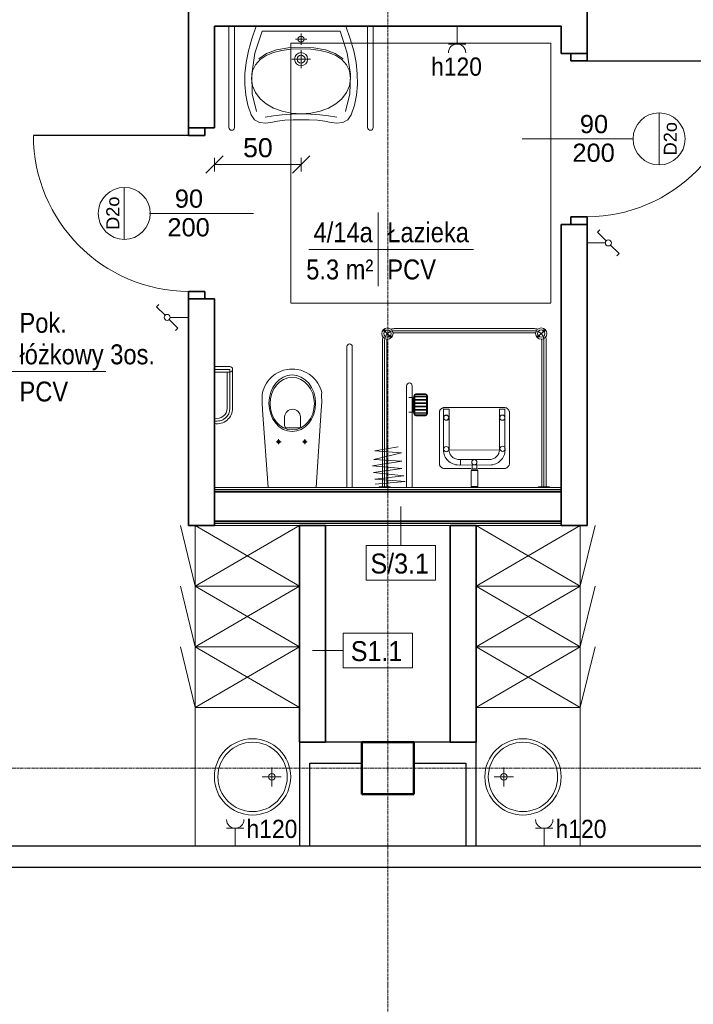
# Model space of a CAD drawing. Header units: millimetres. Extents: x -2286 to 43533, y -13832 to 14981.
# Tile 74 of 77: x 21160 to 25046, y 4764 to 10444. Entities that reach past the tile are written whole.
import ezdxf

# ---------------------------------------------------------------- set-up
doc = ezdxf.new("R2010")
doc.units = ezdxf.units.MM
doc.linetypes.add('Oś', pattern=[22.225, 12.7, -3.175, 3.175, -3.175])
doc.linetypes.add('Ponad', pattern=[3.9688, 2.3813, -1.5875])
for name, color, linetype, lineweight in [('A-ANNO-DIMS', 211, 'Continuous', 18), ('A-ANNO-DIMS-50', 211, 'Continuous', 18), ('A-AREA-IDEN', 2, 'Continuous', 18), ('A-DETL-GENF', 92, 'Continuous', 18), ('A-DETL-MEDM', 33, 'Continuous', 35), ('A-DOOR', 31, 'Continuous', 25), ('A-DOOR-IDEN', 31, 'Continuous', 18), ('A-FLOR-OVHD', 1, 'Ponad', 18), ('A-WALL', 113, 'Continuous', 25), ('A-WALL-FNSH', 113, 'Continuous', 25), ('A-WALL-IDEN', 211, 'Continuous', 18), ('E-ELE-QPM-IDEN', 2, 'Continuous', 18), ('E-ELEC-EQPM', 71, 'Continuous', 18), ('I-FURN', 30, 'Continuous', 18), ('P-SANR-FIXT', 6, 'Continuous', 18), ('S-COLS', 52, 'Continuous', 25), ('S-GRID', 1, 'Continuous', 18)]:
    doc.layers.add(name, color=color, linetype=linetype, lineweight=lineweight)
doc.styles.add('Arial_1', font='arial.ttf', dxfattribs={"height": 75})
doc.styles.add('Arial_11', font='arial.ttf', dxfattribs={"width": 0.9, "height": 105})
doc.styles.add('Arial_3', font='arial.ttf', dxfattribs={"height": 110})
doc.styles.add('Arial_4', font='arial.ttf', dxfattribs={"width": 0.85, "height": 115})
doc.styles.add('Arial_6', font='arial.ttf', dxfattribs={"width": 0.9, "height": 115})
doc.styles.add('Arial_7', font='arial.ttf', dxfattribs={"height": 105})
doc.dimstyles.new('Diagonal_1_100', dxfattribs={"dimscale": 304.8, "dimtxt": 112.228534, "dimasz": 0.328084, "dimexe": 0.131234, "dimexo": 0.0625, "dimgap": 0.032808, "dimtad": 1, "dimdec": 0, "dimlfac": 0.1, "dimzin": 0, "dimdsep": 46, "dimtxsty": 'Arial_3', "dimblk1": 'OBLIQUE', "dimblk2": 'OBLIQUE', "dimsah": 1, "dimcen": 0.09, "dimazin": 0, "dimtfac": 1, "dimtdec": 4, "dimtix": 1, "dimtmove": 0, "dimatfit": 3, "dimfxl": 0.131234, "dimfxlon": 1, "dimtvp": 1, "dimtolj": 1, "dimtzin": 0, "dimarcsym": 2})

# ---------------------------------------------------------------- blocks, each defined once
blk = doc.blocks.new('M_Concrete-Square-Column - 300 x 300mm-1161001-4_piętro II PT - projektowany')
at = {"layer": 'S-COLS', "lineweight": 50}
for p, q in [((150, 150), (-150, 150)), ((-150, 150), (-150, -150)), ((150, -150), (150, 150)), ((-150, -150), (150, -150))]:
    blk.add_line(p, q, dxfattribs=at)
blk = doc.blocks.new('umywalka dla N_65x56 koło - Type 1-1334146-4_piętro II PT - projektowany')
at = {"layer": 'P-SANR-FIXT'}
for p, q in [((-291, -659), (-291, -75)), ((-259, -659), (-259, -75)), ((-158.9, -147), (-133.1, -75)), ((-140.9, -231.5), (-100.1, -103)), ((-100.1, -103), (125, -103)), ((125, -103), (350.1, -103)), ((350.1, -103), (390.9, -231.5)), ((383.1, -75), (408.9, -147)), ((509, -659), (509, -75)), ((541, -75), (541, -659)), ((-178.5, -216.7), (-158.9, -147)), ((157.5, -149.8), (92.5, -149.8)), ((108.9, -143), (107.5, -149.8)), ((107.5, -149.8), (108.9, -156.6)), ((112.6, -137.4), (108.9, -143)), ((108.9, -156.6), (112.6, -162.1)), ((118.2, -133.6), (112.6, -137.4)), ((112.6, -162.1), (118.2, -165.9)), ((125, -132.2), (118.2, -133.6)), ((118.2, -165.9), (125, -167.3)), ((125, -182.3), (125, -117.2)), ((131.8, -133.6), (125, -132.2)), ((125, -167.3), (131.8, -165.9)), ((137.4, -137.4), (131.8, -133.6)), ((131.8, -165.9), (137.4, -162.1)), ((141.1, -143), (137.4, -137.4)), ((137.4, -162.1), (141.1, -156.6)), ((142.5, -149.8), (141.1, -143)), ((141.1, -156.6), (142.5, -149.8)), ((408.9, -147), (428.5, -216.7)), ((-191.8, -283.9), (-178.5, -216.7)), ((-76.3, -244.2), (-33.9, -226.7)), ((-16.4, -211.3), (-73.8, -232.1)), ((-33.9, -226.7), (14.5, -214.6)), ((50.6, -199.2), (-16.4, -211.3)), ((14.5, -214.6), (67.6, -207.6)), ((124.3, -195.4), (50.6, -199.2)), ((67.6, -207.6), (124.3, -205.4)), ((198.1, -199.2), (124.3, -195.4)), ((124.3, -205.4), (181, -207.6)), ((125, -317.6), (125, -212.6)), ((181, -207.6), (234.2, -214.6)), ((265.1, -211.3), (198.1, -199.2)), ((234.2, -214.6), (282.6, -226.7)), ((322.5, -232.1), (265.1, -211.3)), ((282.6, -226.7), (325, -244.2)), ((428.5, -216.7), (441.8, -283.9)), ((-198.9, -348.8), (-191.8, -283.9)), ((-159.5, -352.4), (-140.9, -231.5)), ((-138, -297.2), (-111.4, -267.6)), ((-73.8, -232.1), (-118.9, -262.4)), ((-111.4, -267.6), (-76.3, -244.2)), ((71.6, -265.1), (178.4, -265.1)), ((90.4, -250.6), (87.5, -265.1)), ((87.5, -265.1), (90.4, -279.7)), ((98.5, -238.6), (90.4, -250.6)), ((90.4, -279.7), (98.5, -291.6)), ((110.4, -230.6), (98.5, -238.6)), ((103.8, -256.2), (102, -265.1)), ((102, -265.1), (103.8, -274.1)), ((108.7, -248.9), (103.8, -256.2)), ((103.8, -274.1), (108.7, -281.4)), ((116.1, -243.9), (108.7, -248.9)), ((108.7, -281.4), (116.1, -286.3)), ((125, -227.6), (110.4, -230.6)), ((125, -242.1), (116.1, -243.9)), ((139.6, -230.6), (125, -227.6)), ((133.9, -243.9), (125, -242.1)), ((141.3, -248.9), (133.9, -243.9)), ((133.9, -286.3), (141.3, -281.4)), ((151.5, -238.6), (139.6, -230.6)), ((146.2, -256.2), (141.3, -248.9)), ((141.3, -281.4), (146.2, -274.1)), ((148, -265.1), (146.2, -256.2)), ((146.2, -274.1), (148, -265.1)), ((159.6, -250.6), (151.5, -238.6)), ((151.5, -291.6), (159.6, -279.7)), ((162.5, -265.1), (159.6, -250.6)), ((159.6, -279.7), (162.5, -265.1)), ((367.6, -262.4), (322.5, -232.1)), ((325, -244.2), (360.1, -267.6)), ((360.1, -267.6), (386.7, -297.2)), ((390.9, -231.5), (409.5, -352.4)), ((441.8, -283.9), (448.9, -348.8)), ((-160.8, -376.4), (-154.9, -333.3)), ((-154.9, -333.3), (-138, -297.2)), ((98.5, -291.6), (110.4, -299.7)), ((110.4, -299.7), (125, -302.6)), ((116.1, -286.3), (125, -288.1)), ((125, -288.1), (133.9, -286.3)), ((125, -302.6), (139.6, -299.7)), ((139.6, -299.7), (151.5, -291.6)), ((386.7, -297.2), (403.6, -333.3)), ((403.6, -333.3), (409.5, -376.4)), ((-199.7, -411.4), (-198.9, -348.8)), ((-154.9, -419.2), (-160.8, -376.4)), ((-156.4, -464.8), (-159.5, -352.4)), ((409.5, -376.4), (403.6, -419.2)), ((409.5, -352.4), (406.4, -464.8)), ((448.9, -348.8), (449.7, -411.4)), ((-194.2, -471.9), (-199.7, -411.4)), ((-137.9, -458.3), (-154.9, -419.2)), ((403.6, -419.2), (386.8, -458.3)), ((449.7, -411.4), (444.2, -471.9)), ((-182.2, -530.1), (-194.2, -471.9)), ((-131.7, -567.8), (-156.4, -464.8)), ((-111.1, -493.1), (-137.9, -458.3)), ((-75.9, -522.9), (-111.1, -493.1)), ((360.3, -493.1), (325.4, -522.9)), ((386.8, -458.3), (360.3, -493.1)), ((406.4, -464.8), (381.7, -567.8)), ((444.2, -471.9), (432.2, -530.1)), ((-163.8, -586.2), (-182.2, -530.1)), ((-33.3, -547.2), (-75.9, -522.9)), ((15.2, -565.4), (-33.3, -547.2)), ((68.4, -576.7), (15.2, -565.4)), ((234.9, -565.4), (181.8, -576.7)), ((283.1, -547.2), (234.9, -565.4)), ((325.4, -522.9), (283.1, -547.2)), ((432.2, -530.1), (413.8, -586.2)), ((-144.3, -614.7), (-163.8, -586.2)), ((-114.9, -630.8), (-144.3, -614.7)), ((-81.4, -600.1), (-34.4, -591.3)), ((-11.4, -622.2), (-39.6, -627.8)), ((-34.4, -591.3), (16.4, -585.8)), ((30.8, -617.9), (-11.4, -622.2)), ((16.4, -585.8), (69.9, -582.4)), ((79, -615.4), (30.8, -617.9)), ((125.2, -580.6), (68.4, -576.7)), ((69.9, -582.4), (124.8, -580.2)), ((125, -615.1), (79, -615.4)), ((124.8, -580.2), (179.8, -582.4)), ((171, -615.4), (125, -615.1)), ((181.8, -576.7), (125.2, -580.6)), ((219.2, -617.9), (171, -615.4)), ((179.8, -582.4), (233.3, -585.8)), ((261.4, -622.2), (219.2, -617.9)), ((233.3, -585.8), (284.1, -591.3)), ((289.6, -627.8), (261.4, -622.2)), ((284.1, -591.3), (331.1, -600.1)), ((394.3, -614.7), (364.9, -630.8)), ((413.8, -586.2), (394.3, -614.7)), ((-79, -635.1), (-114.9, -630.8)), ((-39.6, -627.8), (-79, -635.1)), ((329, -635.1), (289.6, -627.8)), ((364.9, -630.8), (329, -635.1))]:
    blk.add_line(p, q, dxfattribs=at)
for centre in [(-275, -659), (525, -659)]:
    blk.add_arc(centre, 16, 180, 0, dxfattribs=at)
blk = doc.blocks.new('DRZWI 1S_łazienkowe - Drzwi 90-1357769-4_piętro II PT - projektowany')
at = {"layer": 'A-DETL-GENF'}
for p, q in [((-493, 20), (-450, 20)), ((-493, -75), (-493, 20)), ((-450, 20), (-450, -75)), ((450, 20), (493, 20)), ((450, -75), (450, 20)), ((493, 20), (493, -75)), ((-450, -75), (-493, -75)), ((493, -75), (450, -75))]:
    blk.add_line(p, q, dxfattribs=at)
at = {"layer": 'A-DETL-MEDM'}
for p, q in [((-493, -75), (-493, 20)), ((-493, 20), (-450, 20)), ((-450, 20), (-450, -75)), ((450, 20), (450, -75)), ((493, 20), (450, 20)), ((493, -75), (493, 20)), ((-450, -75), (-493, -75)), ((450, -75), (493, -75))]:
    blk.add_line(p, q, dxfattribs=at)
at = {"layer": 'A-DOOR', "lineweight": 18}
blk.add_line((0, -300), (0, 300), dxfattribs=at)
at = {"layer": 'A-DOOR'}
blk.add_line((450, -75), (450, -968.9), dxfattribs=at)
at = {"layer": 'A-DOOR', "lineweight": 18}
blk.add_arc((450, -68.9), 900, 180.3907, 270, dxfattribs=at)
blk = doc.blocks.new('DRZWI 1S_łazienkowe - Drzwi 90-1357770-4_piętro II PT - projektowany')
at = {"layer": 'A-DETL-GENF'}
for p, q in [((-493, 75), (-493, -20)), ((-450, 75), (-493, 75)), ((-450, -20), (-450, 75)), ((493, 75), (450, 75)), ((450, 75), (450, -20)), ((493, -20), (493, 75)), ((-493, -20), (-450, -20)), ((450, -20), (493, -20))]:
    blk.add_line(p, q, dxfattribs=at)
at = {"layer": 'A-DETL-MEDM'}
for p, q in [((-450, 75), (-493, 75)), ((-493, 75), (-493, -20)), ((-450, -20), (-450, 75)), ((450, -20), (450, 75)), ((450, 75), (493, 75)), ((493, 75), (493, -20)), ((-493, -20), (-450, -20)), ((493, -20), (450, -20))]:
    blk.add_line(p, q, dxfattribs=at)
at = {"layer": 'A-DOOR'}
blk.add_line((450, 75), (450, 968.9), dxfattribs=at)
at = {"layer": 'A-DOOR', "lineweight": 18}
blk.add_line((0, 300), (0, -300), dxfattribs=at)
blk.add_arc((450, 68.9), 900, 90, 179.6093, dxfattribs=at)
blk = doc.blocks.new('Blat - Blat-1345692-4_piętro II PT - projektowany')
at = {"layer": 'I-FURN'}
for p, q in [((0, -600), (0, 0)), ((800, -600), (0, -600))]:
    blk.add_line(p, q, dxfattribs=at)
blk = doc.blocks.new('umywalka okrągła d _44cm stal nierdzewna - Type 1-1345693-4_piętro II PT - projektowany')
at = {"layer": 'P-SANR-FIXT'}
for p, q in [((125, -134.3), (125, -244.3)), ((70, -189.3), (180, -189.3))]:
    blk.add_line(p, q, dxfattribs=at)
for centre, radius in [((125, -300), 220), ((125, -300), 200), ((125, -189.3), 19)]:
    blk.add_circle(centre, radius, dxfattribs=at)
blk = doc.blocks.new('Blat - Blat-V10-4_piętro II PT - projektowany')
at = {"layer": 'I-FURN'}
for p, q in [((0, 600), (0, 0)), ((800, 600), (0, 600))]:
    blk.add_line(p, q, dxfattribs=at)
blk = doc.blocks.new('umywalka okrągła d _44cm stal nierdzewna - Type 1-1345566-4_piętro II PT - projektowany')
at = {"layer": 'P-SANR-FIXT'}
for p, q in [((125, 134.3), (125, 244.3)), ((70, 189.3), (180, 189.3))]:
    blk.add_line(p, q, dxfattribs=at)
for centre, radius in [((125, 300), 220), ((125, 300), 200), ((125, 189.3), 19)]:
    blk.add_circle(centre, radius, dxfattribs=at)
blk = doc.blocks.new('miska ustępowa dla N_35_5x54 wisząca koło narożna - Type 1-1388887-4_piętro II PT - projektowany')
at = {"layer": 'P-SANR-FIXT'}
for p, q in [((440.9, 922), (440.9, 110)), ((472.1, 922), (472.1, 110)), ((-233.8, 806.2), (-323.5, 806.2)), ((-233.8, 790.6), (-323.5, 790.6)), ((-323.5, 775), (-233.8, 775)), ((-249.4, 566.3), (-249.4, 775)), ((-233.8, 566.3), (-233.8, 790.6)), ((-218.2, 566.3), (-218.2, 790.6)), ((-5.8, 733.9), (10.2, 749.6)), ((10.2, 749.6), (27.5, 762.7)), ((27.5, 762.7), (40.1, 770.3)), ((40.1, 770.3), (61.3, 780.5)), ((61.3, 780.5), (75.6, 785.1)), ((75.6, 785.1), (95.6, 789.8)), ((95.6, 789.8), (110.2, 791.7)), ((110.2, 791.7), (125, 792.5)), ((125, 792.5), (139.8, 791.7)), ((139.8, 791.7), (154.4, 789.8)), ((154.4, 789.8), (174.4, 785.1)), ((174.4, 785.1), (188.7, 780.5)), ((188.7, 780.5), (209.9, 770.3)), ((209.9, 770.3), (222.5, 762.7)), ((222.5, 762.7), (239.8, 749.6)), ((239.8, 749.6), (255.8, 733.9)), ((-41.9, 670.9), (-36.9, 684.6)), ((-36.9, 684.6), (-30.7, 697.8)), ((-30.7, 697.8), (-23.4, 710.5)), ((-23.4, 710.5), (-15.1, 722.6)), ((-15.1, 722.6), (-5.8, 733.9)), ((255.8, 733.9), (265.1, 722.6)), ((265.1, 722.6), (273.4, 710.5)), ((273.4, 710.5), (280.7, 697.8)), ((280.7, 697.8), (286.9, 684.6)), ((286.9, 684.6), (291.9, 670.9)), ((-48.8, 598.9), (-48.2, 643.2)), ((-48.2, 643.2), (-45.7, 656.8)), ((-45.7, 656.8), (-41.9, 670.9)), ((291.9, 670.9), (295.7, 656.8)), ((295.7, 656.8), (295.3, 643.2)), ((295.3, 643.2), (295.8, 598.9)), ((-45.6, 555.6), (-48.8, 598.9)), ((295.8, 598.9), (292.2, 555.6)), ((-14, 110), (-45.6, 555.6)), ((81.7, 466), (81.7, 517.2)), ((173.2, 517.2), (173.2, 466)), ((292.2, 555.6), (264, 110)), ((164, 453.3), (90.9, 453.3)), ((33.2, 373.1), (61.4, 373.1)), ((46.9, 359), (46.9, 387)), ((184.3, 373.1), (212.5, 373.1)), ((198, 359), (198, 387))]:
    blk.add_line(p, q, dxfattribs=at)
for centre in [(46.9, 373.1), (198, 373.1)]:
    blk.add_circle(centre, 8.25, dxfattribs=at)
for centre, radius, start, end in [((456.5, 922), 15.6, 0, 180), ((-233.8, 790.6), 15.6, 360, 90), ((-233.8, 790.6), 15.6, 270, 360), ((-307.9, 566.3), 58.5, 254.5618, 0), ((-307.9, 566.3), 74.1, 257.8673, 0), ((-307.9, 566.3), 89.7, 260.0004, 0), ((127.4, 515), 45.8, 2.8022, 177.1978), ((93.4, 464.8), 11.7, 174.1101, 257.7661), ((161.5, 464.8), 11.7, 282.2339, 5.8899)]:
    blk.add_arc(centre, radius, start, end, dxfattribs=at)
for centre, major_axis, ratio in [((125.5, 595.1), (0, 163.3), 0.823529), ((125.5, 592.6), (0, 151.6), 0.845174)]:
    blk.add_ellipse(centre, major_axis=major_axis, ratio=ratio, dxfattribs=at)
blk = doc.blocks.new('szafki szatniowe - szafki bez siedziska-1388242-4_piętro II PT - projektowany')
at = {"layer": 'I-FURN'}
for p, q in [((-175, 600), (175, 686.3)), ((175, 600), (525, 686.3)), ((525, 600), (875, 686.3)), ((175, 0), (-175, 600)), ((175, 600), (-175, 0)), ((-175, 600), (175, 600)), ((-175, 0), (-175, 600)), ((525, 0), (175, 600)), ((525, 600), (175, 0)), ((175, 600), (525, 600)), ((175, 0), (175, 600)), ((175, 600), (175, 0)), ((875, 0), (525, 600)), ((875, 600), (525, 0)), ((525, 600), (875, 600)), ((525, 0), (525, 600)), ((525, 600), (525, 0))]:
    blk.add_line(p, q, dxfattribs=at)
blk = doc.blocks.new('szafki szatniowe - szafki bez siedziska-1388164-4_piętro II PT - projektowany')
at = {"layer": 'I-FURN'}
for p, q in [((175, -600), (-175, 0)), ((-175, 0), (-175, -600)), ((525, -600), (175, 0)), ((175, -600), (175, 0)), ((875, -600), (525, 0)), ((175, 0), (-175, -600)), ((525, 0), (175, -600)), ((175, 0), (175, -600)), ((875, 0), (525, -600)), ((525, 0), (525, -600)), ((525, -600), (525, 0)), ((-175, -600), (175, -686.3)), ((-175, -600), (175, -600)), ((175, -600), (525, -686.3)), ((175, -600), (525, -600)), ((525, -600), (875, -686.3)), ((525, -600), (875, -600))]:
    blk.add_line(p, q, dxfattribs=at)
blk = doc.blocks.new('brodzik natryskowy dla N - Type 1-1388449-4_piętro II PT - projektowany')
at = {"layer": 'P-SANR-FIXT'}
for p, q in [((471.1, 1025.5), (-338, 1025.5)), ((-352.5, 972.5), (-401.3, 1021.3)), ((-338, 1013), (471.1, 1013)), ((471.1, 1000.5), (-338, 1000.5)), ((485.6, 972.5), (534.3, 1021.3)), ((-405.5, 113), (-405.5, 958)), ((-393, 110), (-393, 958)), ((-380.5, 113), (-380.5, 958)), ((513.6, 113), (513.6, 958)), ((526.1, 110), (526.1, 960)), ((538.6, 113), (538.6, 958)), ((-266.1, 112), (-266.1, 696)), ((-234.1, 696), (-234.1, 112)), ((-224.1, 628.5), (-254.1, 628.5)), ((-228.1, 628.5), (-228.1, 543.5)), ((-226.1, 628.5), (-226.1, 543.5)), ((-224.1, 638), (-224.1, 534)), ((-221.1, 638), (-221.1, 534)), ((-218.1, 638), (-218.1, 534)), ((-218.1, 635), (-152.1, 635)), ((-218.1, 632), (-152.1, 632)), ((-157.1, 649), (-213.1, 649)), ((-157.1, 646), (-213.1, 646)), ((-157.1, 643), (-213.1, 643)), ((-152.1, 534), (-152.1, 638)), ((-149.1, 534), (-149.1, 638)), ((-146.1, 534), (-146.1, 638)), ((-218.1, 616), (-152.1, 616)), ((-218.1, 613), (-152.1, 613)), ((-218.1, 597), (-152.1, 597)), ((-218.1, 594), (-152.1, 594)), ((-218.1, 578), (-152.1, 578)), ((-218.1, 575), (-152.1, 575)), ((-59.5, 567.7), (-56.9, 568.8)), ((-56.9, 568.8), (-54.1, 569.6)), ((-54.1, 569.6), (-51.3, 570.1)), ((-51.3, 570.1), (298.2, 570.1)), ((298.2, 570.1), (301, 570.1)), ((301, 570.1), (303.8, 569.6)), ((303.8, 569.6), (306.5, 568.9)), ((306.5, 568.9), (309.2, 567.8)), ((-224.1, 543.5), (-254.1, 543.5)), ((-218.1, 559), (-152.1, 559)), ((-218.1, 556), (-152.1, 556)), ((-218.1, 540), (-152.1, 540)), ((-218.1, 537), (-152.1, 537)), ((-213.1, 529), (-157.1, 529)), ((-213.1, 526), (-157.1, 526)), ((-213.1, 523), (-157.1, 523)), ((-77.4, 543.7), (-77, 546.4)), ((-77.4, 540.9), (-77.4, 543.7)), ((-77.4, 245.5), (-77.4, 540.9)), ((-77, 546.4), (-76.2, 549.1)), ((-76.2, 549.1), (-75.2, 551.8)), ((-75.2, 551.8), (-74, 554.3)), ((-74, 554.3), (-72.5, 556.7)), ((-72.5, 556.7), (-70.7, 559)), ((-70.7, 559), (-68.8, 561.1)), ((-68.8, 561.1), (-66.7, 563.1)), ((-66.7, 563.1), (-64.4, 564.9)), ((-64.4, 564.9), (-62, 566.4)), ((-62, 566.4), (-59.5, 567.7)), ((-52.9, 560.3), (-53.7, 326)), ((-21.5, 560.3), (-52.9, 560.3)), ((-52.4, 511.5), (-52.3, 512.9)), ((-52.3, 510), (-52.4, 511.5)), ((-52.3, 512.9), (-52.1, 514.4)), ((-52.1, 514.4), (-51.8, 515.8)), ((-51.8, 515.8), (-51.3, 517.1)), ((-51.3, 517.1), (-50.7, 518.4)), ((-50.7, 518.4), (-49.9, 519.6)), ((-49.9, 519.6), (-49.1, 520.8)), ((-49.1, 520.8), (-48.1, 521.8)), ((-48.1, 521.8), (-47.1, 522.7)), ((-47.1, 522.7), (-46, 523.6)), ((-46, 523.6), (-44.8, 524.3)), ((-44.8, 524.3), (-43.5, 524.9)), ((-43.5, 524.9), (-42.1, 525.4)), ((-42.1, 525.4), (-40.7, 525.8)), ((-40.7, 525.8), (-39.3, 526)), ((-39.3, 526), (-37.8, 526.1)), ((-37.8, 526.1), (-36.3, 526)), ((-36.3, 526), (-34.8, 525.8)), ((-34.8, 525.8), (-33.4, 525.4)), ((-33.4, 525.4), (-32.1, 524.9)), ((-32.1, 524.9), (-30.8, 524.3)), ((-30.8, 524.3), (-29.6, 523.6)), ((-29.6, 523.6), (-28.5, 522.7)), ((-28.5, 522.7), (-27.4, 521.8)), ((-27.4, 521.8), (-26.5, 520.8)), ((-26.5, 520.8), (-25.6, 519.6)), ((-25.6, 519.6), (-24.9, 518.4)), ((-24.9, 518.4), (-24.3, 517.1)), ((-24.3, 517.1), (-23.8, 515.8)), ((-23.8, 515.8), (-23.4, 514.4)), ((-23.4, 514.4), (-23.2, 512.9)), ((-23.2, 512.9), (-23.1, 511.5)), ((-23.1, 511.5), (-23.2, 510)), ((-21.5, 326.3), (-21.5, 560.3)), ((269.2, 560.3), (300.7, 560.3)), ((269.2, 560.3), (269.2, 324.3)), ((300.7, 326.3), (300.7, 560.3)), ((309.2, 567.8), (311.7, 566.6)), ((311.7, 566.6), (314.1, 565.1)), ((314.1, 565.1), (316.4, 563.4)), ((316.4, 563.4), (318.5, 561.4)), ((318.5, 561.4), (320.5, 559.3)), ((320.5, 559.3), (322.2, 557.1)), ((322.2, 557.1), (323.8, 554.6)), ((323.8, 554.6), (325.1, 552.1)), ((325.1, 552.1), (326.1, 549.4)), ((326.1, 549.4), (326.9, 546.7)), ((326.9, 546.7), (327.4, 543.8)), ((327.4, 543.8), (327.4, 248.6)), ((-52.1, 508.5), (-52.3, 510)), ((-51.8, 507.1), (-52.1, 508.5)), ((-51.3, 505.8), (-51.8, 507.1)), ((-50.7, 504.5), (-51.3, 505.8)), ((-49.9, 503.3), (-50.7, 504.5)), ((-49.1, 502.1), (-49.9, 503.3)), ((-48.1, 501.1), (-49.1, 502.1)), ((-47.1, 500.2), (-48.1, 501.1)), ((-46, 499.3), (-47.1, 500.2)), ((-44.8, 498.6), (-46, 499.3)), ((-43.5, 498), (-44.8, 498.6)), ((-42.1, 497.5), (-43.5, 498)), ((-40.7, 497.1), (-42.1, 497.5)), ((-39.3, 496.9), (-40.7, 497.1)), ((-37.8, 496.8), (-39.3, 496.9)), ((-34.8, 497.1), (-36.3, 496.9)), ((-33.4, 497.5), (-34.8, 497.1)), ((-32.1, 498), (-33.4, 497.5)), ((-30.8, 498.6), (-32.1, 498)), ((-29.6, 499.3), (-30.8, 498.6)), ((-28.5, 500.2), (-29.6, 499.3)), ((-27.4, 501.1), (-28.5, 500.2)), ((-26.5, 502.1), (-27.4, 501.1)), ((-25.6, 503.3), (-26.5, 502.1)), ((-24.9, 504.5), (-25.6, 503.3)), ((-24.3, 505.8), (-24.9, 504.5)), ((-23.8, 507.1), (-24.3, 505.8)), ((-23.4, 508.5), (-23.8, 507.1)), ((-23.2, 510), (-23.4, 508.5)), ((-449.9, 320.2), (-314.6, 343.2)), ((-455, 271.6), (-296.7, 310)), ((-296.7, 310), (-449.9, 320.2)), ((-53.7, 326), (-53.2, 317.1)), ((-53.2, 317.1), (-51.9, 308.5)), ((-51.9, 308.5), (-49.8, 300.1)), ((-49.8, 300.1), (-46.8, 292.2)), ((-46.8, 292.2), (-43.2, 284.5)), ((-43.2, 284.5), (-38.8, 277.4)), ((269.2, 324.3), (-21.5, 326.3)), ((-20.3, 315.5), (-21.1, 321)), ((-18.9, 310.1), (-20.3, 315.5)), ((-17.1, 305.1), (-18.9, 310.1)), ((-14.7, 300.2), (-17.1, 305.1)), ((-11.9, 295.6), (-14.7, 300.2)), ((-8.7, 291.4), (-11.9, 295.6)), ((-5.1, 287.4), (-8.7, 291.4)), ((-1.2, 283.8), (-5.1, 287.4)), ((248.9, 283.8), (252.9, 287.4)), ((252.9, 287.4), (256.5, 291.4)), ((256.5, 291.4), (259.6, 295.6)), ((259.6, 295.6), (262.4, 300.2)), ((262.4, 300.2), (264.8, 305.1)), ((264.8, 305.1), (266.6, 310.1)), ((266.6, 310.1), (268, 315.5)), ((268, 315.5), (268.8, 321)), ((290.9, 284.5), (286.6, 277.4)), ((294.6, 292.2), (290.9, 284.5)), ((297.5, 300.1), (294.6, 292.2)), ((299.7, 308.5), (297.5, 300.1)), ((301, 317.1), (299.7, 308.5)), ((301.5, 326), (301, 317.1)), ((-462.6, 233.3), (-294.1, 261.4)), ((-294.1, 218), (-462.6, 233.3)), ((-294.1, 261.4), (-455, 271.6)), ((-77, 242.8), (-77.4, 245.5)), ((-76.2, 240.1), (-77, 242.8)), ((-75.1, 237.5), (-76.2, 240.1)), ((-73.8, 235), (-75.1, 237.5)), ((-72.3, 232.5), (-73.8, 235)), ((-70.5, 230.2), (-72.3, 232.5)), ((-68.5, 228.1), (-70.5, 230.2)), ((-66.4, 226.1), (-68.5, 228.1)), ((-38.8, 277.4), (-33.8, 270.7)), ((-33.8, 270.7), (-28.2, 264.5)), ((-28.2, 264.5), (-22, 258.9)), ((-22, 258.9), (-15.3, 253.8)), ((-15.3, 253.8), (-8.1, 249.5)), ((-8.1, 249.5), (-0.5, 245.8)), ((3.1, 280.6), (-1.2, 283.8)), ((-0.5, 245.8), (7.5, 242.9)), ((7.6, 277.9), (3.1, 280.6)), ((7.5, 242.9), (15.8, 240.7)), ((12.5, 275.5), (7.6, 277.9)), ((17.6, 273.6), (12.5, 275.5)), ((15.8, 240.7), (24.4, 239.4)), ((22.9, 272.3), (17.6, 273.6)), ((28.4, 271.4), (22.9, 272.3)), ((24.4, 239.4), (44.1, 238.9)), ((34, 271.1), (28.4, 271.4)), ((44.1, 271.2), (34, 271.1)), ((37.8, 271.2), (213.7, 271.2)), ((223.3, 239.4), (37.8, 238.9)), ((44.1, 238.9), (44.1, 271.2)), ((111.9, 239.4), (138, 239.4)), ((111.9, 216.7), (111.9, 239.4)), ((138, 239.4), (138, 216.7)), ((213.7, 271.2), (219.4, 271.4)), ((219.4, 271.4), (224.9, 272.3)), ((232, 240.7), (223.3, 239.4)), ((224.9, 272.3), (230.2, 273.6)), ((230.2, 273.6), (235.3, 275.5)), ((240.3, 242.9), (232, 240.7)), ((235.3, 275.5), (240.1, 277.9)), ((240.1, 277.9), (244.7, 280.6)), ((248.3, 245.8), (240.3, 242.9)), ((244.7, 280.6), (248.9, 283.8)), ((255.9, 249.5), (248.3, 245.8)), ((263.1, 253.8), (255.9, 249.5)), ((269.8, 258.9), (263.1, 253.8)), ((275.9, 264.5), (269.8, 258.9)), ((281.6, 270.7), (275.9, 264.5)), ((286.6, 277.4), (281.6, 270.7)), ((318.1, 228.2), (315.9, 226.2)), ((320.1, 230.4), (318.1, 228.2)), ((321.9, 232.7), (320.1, 230.4)), ((323.5, 235.2), (321.9, 232.7)), ((324.9, 237.7), (323.5, 235.2)), ((326, 240.4), (324.9, 237.7)), ((326.8, 243.1), (326, 240.4)), ((327.4, 245.8), (326.8, 243.1)), ((327.4, 248.6), (327.4, 245.8)), ((-457.5, 195), (-294.1, 218)), ((-281.4, 177.1), (-457.5, 195)), ((-449.9, 156.7), (-281.4, 177.1)), ((-64.1, 224.3), (-66.4, 226.1)), ((-61.7, 222.7), (-64.1, 224.3)), ((-59.2, 221.4), (-61.7, 222.7)), ((-56.6, 220.3), (-59.2, 221.4)), ((-53.9, 219.5), (-56.6, 220.3)), ((-51.2, 219), (-53.9, 219.5)), ((-48.4, 218.8), (-51.2, 219)), ((103.2, 218.8), (-48.4, 218.8)), ((105.4, 207.9), (144.5, 207.9)), ((105.4, 115.2), (105.4, 207.9)), ((144.4, 215.4), (105.5, 215.1)), ((138, 216.7), (111.9, 216.7)), ((144.5, 115.2), (144.5, 207.9)), ((301.4, 218.8), (147.3, 218.8)), ((303.6, 219.5), (301, 219)), ((306.2, 220.3), (301.4, 218.8)), ((308.7, 221.4), (306.2, 220.3)), ((311.2, 222.8), (308.7, 221.4)), ((313.6, 224.4), (311.2, 222.8)), ((315.9, 226.2), (313.6, 224.4)), ((-273.7, 143.9), (-449.9, 156.7)), ((-447.3, 128.6), (-273.7, 143.9)), ((144.5, 115.2), (105.4, 115.2)), ((-425.5, 113), (-425.5, 110)), ((-360.5, 113), (-425.5, 113)), ((-360.5, 110), (-360.5, 113)), ((493.6, 113), (493.6, 110)), ((558.6, 113), (493.6, 113)), ((558.6, 110), (558.6, 113))]:
    blk.add_line(p, q, dxfattribs=at)
for centre, radius in [((-376.9, 996.9), 32.5), ((510, 996.9), 32.5), ((-391.8, 1011.7), 6.2), ((-376.9, 996.9), 21), ((-391.8, 1011.7), 3.2), ((-362.1, 982), 6.2), ((-362.1, 982), 3.2), ((495.1, 982), 6.2), ((510, 996.9), 21), ((495.1, 982), 3.2), ((524.8, 1011.7), 6.2), ((524.8, 1011.7), 3.2), ((-38.5, 512.4), 15), ((285.9, 511.8), 15), ((-37.7, 330.5), 15), ((287.1, 332.4), 15), ((124.2, 255), 15)]:
    blk.add_circle(centre, radius, dxfattribs=at)
for centre, radius, start, end in [((-338, 958), 67.5, 90, 106.4965), ((471.1, 958), 67.5, 73.5035, 90), ((-338, 958), 67.5, 163.5035, 180), ((-338, 958), 55, 90, 180), ((-338, 958), 42.5, 90, 98.8511), ((471.1, 958), 55, 0, 90), ((471.1, 958), 42.5, 81.1489, 90), ((471.1, 958), 67.5, 0, 16.4965), ((-338, 958), 42.5, 171.1489, 180), ((471.1, 958), 42.5, 0, 8.8511), ((-250.1, 696), 16, 0, 180), ((-213.1, 638), 11, 90, 180), ((-213.1, 638), 8, 90, 180), ((-213.1, 638), 5, 90, 180), ((-157.1, 638), 11, 0, 90), ((-157.1, 638), 8, 0, 90), ((-157.1, 638), 5, 0, 90), ((-213.1, 534), 11, 180, 270), ((-213.1, 534), 8, 180, 270), ((-213.1, 534), 5, 180, 270), ((-157.1, 534), 5, 270, 0), ((-157.1, 534), 8, 270, 0), ((-157.1, 534), 11, 270, 0)]:
    blk.add_arc(centre, radius, start, end, dxfattribs=at)
blk.add_ellipse((-231.4, 586), major_axis=(0, 3.25), ratio=0.224951, dxfattribs=at)
blk = doc.blocks.new('Przełącznik schodowy - Type 1-1452447-4_piętro II PT - projektowany')
at = {"layer": 'E-ELEC-EQPM'}
for p, q in [((137.4, 209.8), (186.8, 259.3)), ((186.8, 259.3), (199.9, 246.2)), ((112.6, 185.1), (63.2, 135.7)), ((125, 180), (125, 75)), ((63.2, 135.7), (50.1, 148.8))]:
    blk.add_line(p, q, dxfattribs=at)
blk.add_circle((125, 197.5), 17.5, dxfattribs=at)
blk = doc.blocks.new('gniazdo elektryczne pojedyncze - 120-1470673-4_piętro II PT - projektowany')
at = {"layer": 'E-ELEC-EQPM'}
for p, q in [((175, 178.3), (75, 178.3)), ((125, 178.3), (125, 75))]:
    blk.add_line(p, q, dxfattribs=at)
blk.add_arc((125, 228.3), 50, 180, 0, dxfattribs=at)
blk = doc.blocks.new('gniazdo elektryczne pojedyncze - 120-1470895-4_piętro II PT - projektowany')
at = {"layer": 'E-ELEC-EQPM'}
for p, q in [((175, 163.3), (75, 163.3)), ((125, 163.3), (125, 60))]:
    blk.add_line(p, q, dxfattribs=at)
blk.add_arc((125, 213.3), 50, 180, 0, dxfattribs=at)
blk = doc.blocks.new('METKA_POMIESZCZENIA1 - Rozbudowana - bez ramki-1409110-4_piętro II PT - projektowany')
at = {"layer": 'A-AREA-IDEN'}
for p, q in [((0, 4.25), (0, 0)), ((-8, 0), (11, 0)), ((0, 0), (0, -4.25))]:
    blk.add_line(p, q, dxfattribs=at)
blk = doc.blocks.new('etykieta drzwi wymiar i kategoria - etykieta drzwi 1S dół - krótka-1350612-4_piętro II PT - projektowany')
at = {"layer": 'A-DOOR-IDEN'}
for p, q in [((0, 0), (0, -8.98)), ((-3, -11.98), (3, -11.98))]:
    blk.add_line(p, q, dxfattribs=at)
blk.add_circle((0, -11.98), 3, dxfattribs=at)
blk = doc.blocks.new('etykieta drzwi wymiar i kategoria - etykieta drzwi 1S góra - krótka-1350610-4_piętro II PT - projektowany')
at = {"layer": 'A-DOOR-IDEN'}
for p, q in [((-3, 11.98), (3, 11.98)), ((0, 0), (0, 8.98))]:
    blk.add_line(p, q, dxfattribs=at)
blk.add_circle((0, 11.98), 3, dxfattribs=at)
blk = doc.blocks.new('ET sciana_AT7 - 10mm-838066-4_piętro II PT - projektowany')
at = {"layer": 'A-WALL-IDEN'}
for p, q in [((-4, 1.96875), (4, 1.96875)), ((-4, -2.03125), (-4, 1.96875)), ((4, 1.96875), (4, -2.03125)), ((-4, -2.03125), (4, -2.03125))]:
    blk.add_line(p, q, dxfattribs=at)
blk = doc.blocks.new('DIMBLOCK281-4_piętro II PT - projektowany')
at = {"layer": 'A-ANNO-DIMS-50'}
for p, q in [((22283.3, 9607.6), (22333.3, 9657.6)), ((22783.3, 9607.6), (22833.3, 9657.6)), ((22283.3, 9607.6), (22233.3, 9557.6)), ((22283.3, 9567.6), (22283.3, 9647.6)), ((22783.3, 9607.6), (22283.3, 9607.6)), ((22283.3, 9607.6), (22283.3, 9567.6)), ((22783.3, 9607.6), (22733.3, 9557.6)), ((22783.3, 9647.6), (22783.3, 9567.6)), ((22783.3, 9607.6), (22783.3, 9647.6))]:
    blk.add_line(p, q, dxfattribs=at)
at = {"layer": 'A-ANNO-DIMS-50', "color": 0, "insert": (22448.7, 9760.4), "char_height": 110, "width": 203.047, "attachment_point": 1, "line_spacing_factor": 0.941778, "style": 'Arial_3'}
blk.add_mtext('50', dxfattribs=at)
blk = doc.blocks.new('_Oblique')
at = {"color": 0, "linetype": 'ByBlock', "lineweight": -2}
blk.add_line((-0.5, -0.5), (0.5, 0.5), dxfattribs=at)

msp = doc.modelspace()

# ---------------------------------------------------------------- linework, layer by layer
at = {"layer": 'A-FLOR-OVHD'}
for p, q in [((22723.8, 10308.9), (24223.8, 10308.9)), ((22723.8, 8808.9), (22723.8, 10308.9)), ((24223.8, 10308.9), (24223.8, 8808.9)), ((24223.8, 8808.9), (22723.8, 8808.9))]:
    msp.add_line(p, q, dxfattribs=at)
at = {"layer": 'A-WALL', "color": 7, "lineweight": 35}
for p, q in [((22133.3, 10556.2), (22133.3, 9819.3)), ((24433.3, 10249.2), (24433.3, 10556.2)), ((22283.3, 9819.3), (22283.3, 10406.2)), ((22283.3, 10406.2), (24283.3, 10406.2)), ((24283.3, 10406.2), (24283.3, 10249.2)), ((24283.3, 10249.2), (24338.3, 10249.2)), ((22228.3, 9819.3), (22283.3, 9819.3)), ((24338.3, 9263.2), (24283.3, 9263.2)), ((24283.3, 9263.2), (24283.3, 7526.2)), ((24433.3, 7526.2), (24433.3, 9263.2)), ((22133.3, 8833.3), (22133.3, 7526.2)), ((22283.3, 8833.3), (22228.3, 8833.3)), ((22283.3, 7526.2), (22283.3, 8833.3)), ((22283.3, 7721.2), (24283.3, 7721.2)), ((22133.3, 7526.2), (22283.3, 7526.2)), ((22283.3, 7551.2), (24283.3, 7551.2)), ((22923.3, 7526.2), (22773.3, 7526.2)), ((22773.3, 7526.2), (22773.3, 6276.2)), ((22923.3, 6276.2), (22923.3, 7526.2)), ((23793.3, 7526.2), (23643.3, 7526.2)), ((23643.3, 7526.2), (23643.3, 6276.2)), ((23793.3, 6276.2), (23793.3, 7526.2)), ((24283.3, 7526.2), (24433.3, 7526.2)), ((22773.3, 6276.2), (22923.3, 6276.2)), ((23643.3, 6276.2), (23793.3, 6276.2))]:
    msp.add_line(p, q, dxfattribs=at)
at = {"layer": 'A-WALL'}
for p, q in [((22283.3, 7733.7), (24283.3, 7733.7)), ((22283.3, 7538.7), (24283.3, 7538.7)), ((23133.3, 6276.2), (22773.3, 6276.2)), ((22773.3, 6276.2), (22773.3, 5676.2)), ((23643.3, 6276.2), (23433.3, 6276.2)), ((23793.3, 5676.2), (23793.3, 6276.2)), ((22833.3, 6156.2), (23133.3, 6156.2)), ((22833.3, 5676.2), (22833.3, 6156.2)), ((23433.3, 6156.2), (23733.3, 6156.2)), ((23733.3, 6156.2), (23733.3, 5676.2)), ((25733.3, 5676.2), (20833.3, 5676.2)), ((20833.3, 5556.2), (25733.3, 5556.2))]:
    msp.add_line(p, q, dxfattribs=at)
at = {"layer": 'A-WALL-FNSH', "color": 250, "lineweight": 18}
for p, q in [((24283.3, 7746.2), (22283.3, 7746.2)), ((22283.3, 7526.2), (24283.3, 7526.2))]:
    msp.add_line(p, q, dxfattribs=at)
at = {"layer": 'A-WALL-IDEN'}
for p, q in [((23359.3, 7636.2), (23359.3, 7410.9)), ((22848.3, 6805.9), (23026.3, 6805.9))]:
    msp.add_line(p, q, dxfattribs=at)
at = {"layer": 'S-GRID', "linetype": 'Oś'}
for p, q in [((23283.3, -13832), (23283.3, 14381.2)), ((29623.7, 6126.2), (-1686.2, 6126.2))]:
    msp.add_line(p, q, dxfattribs=at)

# ---------------------------------------------------------------- block references
at = {"layer": 'A-AREA-IDEN', "xscale": 49.99999999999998, "yscale": 49.99999999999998, "zscale": 49.99999999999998}
for p in [(23228.7, 9118.3), (21106.9, 8414.1)]:
    msp.add_blockref('METKA_POMIESZCZENIA1 - Rozbudowana - bez ramki-1409110-4_piętro II PT - projektowany', p, dxfattribs=at)
at = {"layer": 'A-DOOR', "rotation": 90.0000000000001}
for name, p in [('DRZWI 1S_łazienkowe - Drzwi 90-1357769-4_piętro II PT - projektowany', (24358.3, 9756.2)), ('DRZWI 1S_łazienkowe - Drzwi 90-1357770-4_piętro II PT - projektowany', (22208.3, 9326.3))]:
    msp.add_blockref(name, p, dxfattribs=at)
at = {"layer": 'A-DOOR-IDEN', "xscale": 49.99999999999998, "yscale": 49.99999999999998, "zscale": 49.99999999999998, "rotation": 89.9999999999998}
for name, p in [('etykieta drzwi wymiar i kategoria - etykieta drzwi 1S dół - krótka-1350612-4_piętro II PT - projektowany', (24249.4, 9756.2)), ('etykieta drzwi wymiar i kategoria - etykieta drzwi 1S góra - krótka-1350610-4_piętro II PT - projektowany', (22362.4, 9326.3))]:
    msp.add_blockref(name, p, dxfattribs=at)
at = {"layer": 'A-WALL-IDEN', "xscale": 49.99999999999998, "yscale": 49.99999999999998, "zscale": 49.99999999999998}
for p in [(23359.3, 7312.5), (23226.3, 6807.4)]:
    msp.add_blockref('ET sciana_AT7 - 10mm-838066-4_piętro II PT - projektowany', p, dxfattribs=at)
at = {"layer": 'E-ELEC-EQPM'}
for name, p, rotation in [('gniazdo elektryczne pojedyncze - 120-1470673-4_piętro II PT - projektowany', (23808.3, 10481.2), 180), ('Przełącznik schodowy - Type 1-1452447-4_piętro II PT - projektowany', (24358.3, 9281.2), 270.0000000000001), ('Przełącznik schodowy - Type 1-1452447-4_piętro II PT - projektowany', (22208.3, 8601.3), 90.0000000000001)]:
    msp.add_blockref(name, p, dxfattribs=dict(at, rotation=rotation))
for p in [(22278.3, 5616.2), (24061.2, 5616.2)]:
    msp.add_blockref('gniazdo elektryczne pojedyncze - 120-1470895-4_piętro II PT - projektowany', p, dxfattribs=at)
at = {"layer": 'I-FURN'}
for name, p, rotation in [('szafki szatniowe - szafki bez siedziska-1388242-4_piętro II PT - projektowany', (22773.3, 6651.2), 90.0000000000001), ('szafki szatniowe - szafki bez siedziska-1388164-4_piętro II PT - projektowany', (23793.3, 6651.2), 90.00000000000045), ('Blat - Blat-1345692-4_piętro II PT - projektowany', (22773.3, 6476.2), 270.0000000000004), ('Blat - Blat-V10-4_piętro II PT - projektowany', (23793.3, 6476.2), 270.0000000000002)]:
    msp.add_blockref(name, p, dxfattribs=dict(at, rotation=rotation))
at = {"layer": 'P-SANR-FIXT'}
for name, p in [('umywalka dla N_65x56 koło - Type 1-1334146-4_piętro II PT - projektowany', (22658.3, 10481.2)), ('brodzik natryskowy dla N - Type 1-1388449-4_piętro II PT - projektowany', (23658.3, 7636.2)), ('miska ustępowa dla N_35_5x54 wisząca koło narożna - Type 1-1388887-4_piętro II PT - projektowany', (22606.7, 7636.2))]:
    msp.add_blockref(name, p, dxfattribs=at)
for name, p, rotation in [('umywalka okrągła d _44cm stal nierdzewna - Type 1-1345693-4_piętro II PT - projektowany', (22803.3, 6201.2), 270.0000000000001), ('umywalka okrągła d _44cm stal nierdzewna - Type 1-1345566-4_piętro II PT - projektowany', (23763.3, 6201.2), 269.9999999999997)]:
    msp.add_blockref(name, p, dxfattribs=dict(at, rotation=rotation))
at = {"layer": 'S-COLS', "lineweight": 18, "rotation": 270.0000000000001}
msp.add_blockref('M_Concrete-Square-Column - 300 x 300mm-1161001-4_piętro II PT - projektowany', (23283.3, 6126.2), dxfattribs=at)

# ---------------------------------------------------------------- texts
at = {"layer": 'A-AREA-IDEN', "char_height": 115, "attachment_point": 1, "style": 'Arial_4'}
for s, insert, width in [('4/14a', (22855.4, 9274.9), 412.268), ('Łazieka', (23280.8, 9274.9), 565.591), ('5.3 m²', (22812.9, 9060.6), 463.375), ('PCV', (23280.8, 9060.6), 337.31), ('Pok.', (21159, 8752.8), 327.088), ('łóżkowy 3os.', (21159, 8570.9), 930.158), ('PCV', (21159, 8356.5), 337.31)]:
    msp.add_mtext(s, dxfattribs=dict(at, insert=insert, width=width))
at = {"layer": 'A-DOOR-IDEN', "char_height": 105, "attachment_point": 1, "style": 'Arial_7'}
for s, insert, width in [('90', (24391.3, 9894.2), 200.422), ('200', (24348.3, 9728.9), 300.633), ('90', (22055, 9464.3), 200.422), ('200', (22012.1, 9298.9), 300.633)]:
    msp.add_mtext(s, dxfattribs=dict(at, insert=insert, width=width))
at = {"layer": 'A-DOOR-IDEN', "char_height": 75, "width": 232.489, "attachment_point": 1, "rotation": 90, "style": 'Arial_1'}
for insert in [(24875.4, 9661.1), (21659.7, 9231.2)]:
    msp.add_mtext('D2o', dxfattribs=dict(at, insert=insert))
at = {"layer": 'A-WALL-IDEN', "char_height": 115, "attachment_point": 1, "style": 'Arial_6'}
for s, insert, width in [('S/3.1', (23183.5, 7364.3), 404.05), ('S1.1', (23070.1, 6859.2), 357.152)]:
    msp.add_mtext(s, dxfattribs=dict(at, insert=insert, width=width))
at = {"layer": 'E-ELE-QPM-IDEN', "char_height": 105, "width": 360.759, "attachment_point": 1, "style": 'Arial_11'}
for insert in [(23533, 10225.6), (22468.4, 5828.9), (24251.3, 5828.9)]:
    msp.add_mtext('h120', dxfattribs=dict(at, insert=insert))

# ---------------------------------------------------------------- dimensions: what is measured, and where the dimension line sits
at = {"layer": 'A-ANNO-DIMS'}
dim = msp.add_linear_dim(base=(22283.3, 9607.6), p1=(22783.3, 9647.6), p2=(22283.3, 9567.6), angle=0, dimstyle='Diagonal_1_100', override={"dimpost": '<>', "dimfxl": 506.359556}, dxfattribs=at)
dim.commit()
dim.dimension.update_dxf_attribs({"geometry": 'DIMBLOCK281-4_piętro II PT - projektowany', "text_midpoint": (22533.3, 9673.8)})

doc.saveas('drawing.dxf')
